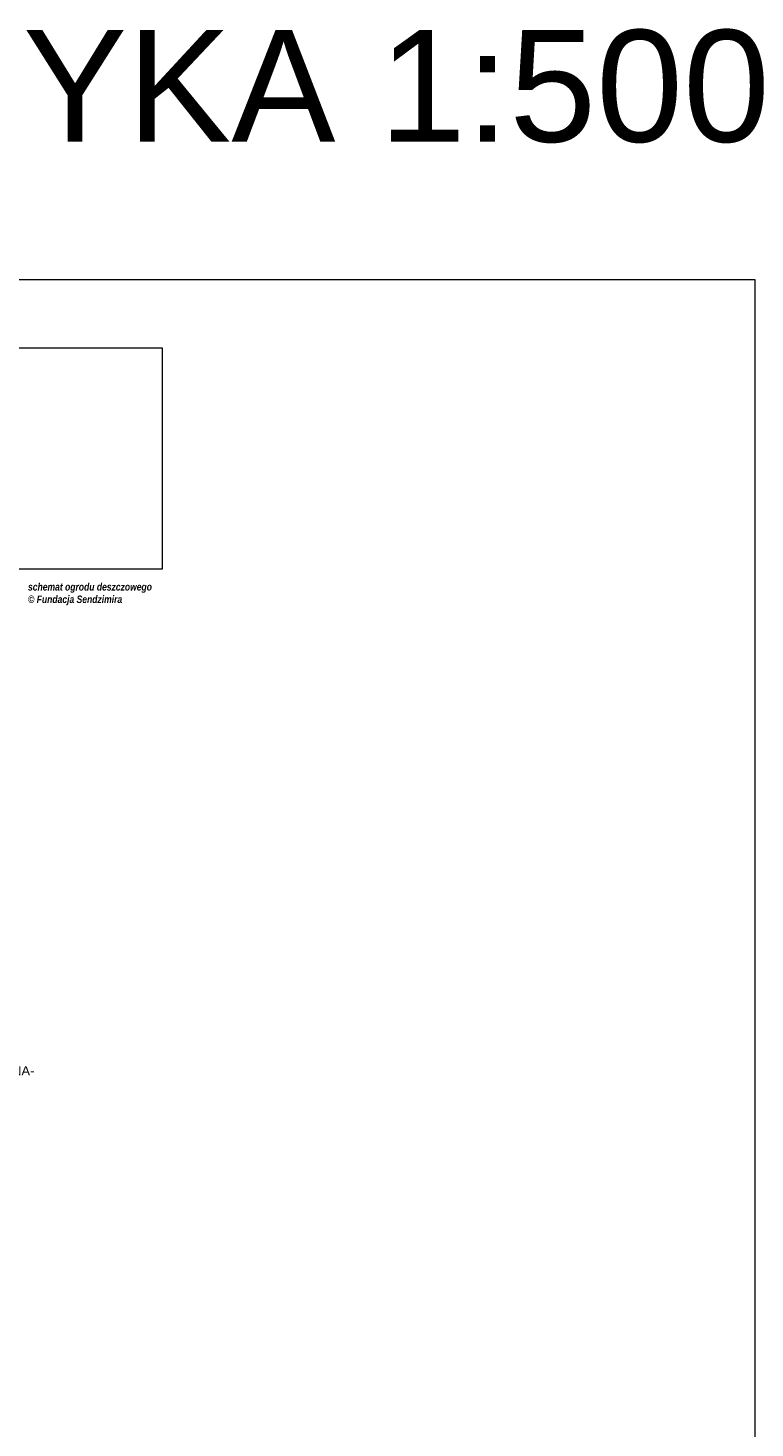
# Model space of a CAD drawing. Header units: inches. Extents: x -32 to 818, y -661 to 218.
# Tile 255 of 256: x 513 to 591, y 66 to 216. Entities that reach past the tile are written whole.
import ezdxf

# ---------------------------------------------------------------- set-up
doc = ezdxf.new("R2010")
doc.units = ezdxf.units.IN
doc.header["$LTSCALE"] = 0.01
doc.header["$MEASUREMENT"] = 0
doc.header["$XCLIPFRAME"] = 2
doc.layers.get('0').update_dxf_attribs({"lineweight": 5})
doc.layers.add('_A OPIS', color=3, linetype='Continuous', lineweight=9)
doc.layers.add('_at_wyposażenie', color=7, linetype='Continuous', lineweight=5, true_color=0x557494)
doc.styles.add('ARIAL', font='arial.ttf', dxfattribs={"height": 1})
doc.styles.add('Arial Narrow', font='ARIALN.TTF')
picture_1 = doc.add_image_def('image1.png', size_in_pixel=(1920, 1924))
picture_2 = doc.add_image_def('image2.jpg', size_in_pixel=(4690, 2966))

msp = doc.modelspace()

# ---------------------------------------------------------------- texts
at = {"layer": '_A OPIS', "lineweight": 5, "insert": (410.95, 215.89), "char_height": 12, "width": 201.0122, "attachment_point": 1, "style": 'ARIAL'}
msp.add_mtext('PT - ELEKTRYKA 1:500', dxfattribs=at)
at = {"layer": '_at_wyposażenie', "lineweight": 0, "insert": (513.02, 156.53), "char_height": 0.8, "attachment_point": 1, "style": 'Arial Narrow'}
msp.add_mtext('\\pxsm1;{\\fArial Narrow|b1|i1|c238|p34;schemat ogrodu deszczowego^J© Fundacja Sendzimira}', dxfattribs=at)

# ---------------------------------------------------------------- pictures from other files: only their frames are drawn
image = msp.add_image(picture_2, insert=(392.47, 63.55), size_in_units=(198.54, 125.56), dxfattribs=dict(fade=30))
image.dxf.flags = 7
at = {"color": 7, "lineweight": 0, "true_color": 0xf4f8f4}
image = msp.add_image(picture_1, insert=(478.12, 158.01), size_in_units=(53.03, 53.14), dxfattribs=dict(at, fade=40))
image.set_boundary_path([(111.3, 1923.5), (112.94, 1173.9), (850.1, 1173.9), (850.1, 1062.7), (1784.46, 1062.7), (1784.46, 1923.5), (111.3, 1923.5)])

# ---------------------------------------------------------------- next in the draw order: texts
at = {"layer": '_A OPIS', "insert": (513.67, 102.02), "char_height": 1, "width": 9.0447, "attachment_point": 9, "style": 'ARIAL', "bg_fill": 3, "box_fill_scale": 1.5, "bg_fill_color": 257, "bg_fill_transparency": 0}
msp.add_mtext('\\pxql;ZIELEŃ IZOLACYJNA- KRZEWY', dxfattribs=at)

doc.saveas('drawing.dxf')
